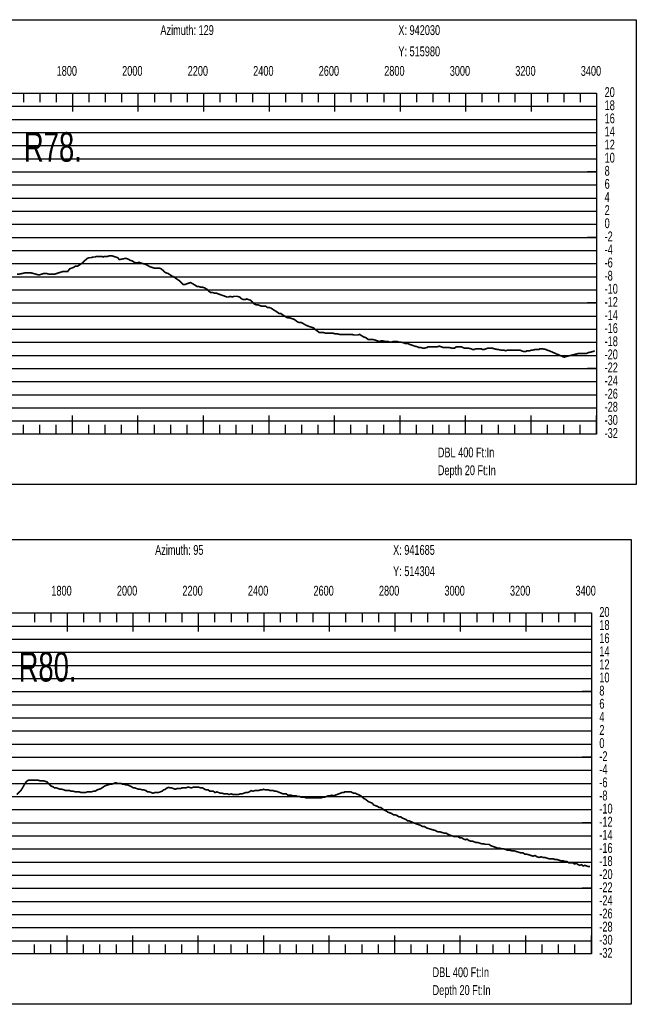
# Model space of a CAD drawing. Header units: inches. Extents: x 471865 to 538526, y 1054316 to 1102451.
# Tile 107 of 131: x 518134 to 520017, y 1080384 to 1083388. Entities that reach past the tile are written whole.
import ezdxf

# ---------------------------------------------------------------- set-up
doc = ezdxf.new("R2010")
doc.units = ezdxf.units.IN
doc.header["$MEASUREMENT"] = 0
for name, color, linetype in [('LABELS', 7, 'Continuous'), ('X_Gr1', 7, 'Continuous'), ('XSECTION', 7, 'Continuous')]:
    doc.layers.add(name, color=color, linetype=linetype)
doc.styles.get("Standard").update_dxf_attribs({"font": 'arial.ttf'})

msp = doc.modelspace()

# ---------------------------------------------------------------- linework, layer by layer
at = {"layer": 'X_Gr1', "color": 6, "linetype": 'Continuous', "lineweight": 18, "true_color": 0xff00ff, "transparency": 33554687, "const_width": 5}
for points in [[(518126.5, 1082611.9), (518133.7, 1082611.9), (518139.6, 1082613.1), (518145.4, 1082614.4), (518151.3, 1082615.6), (518152.8, 1082615.9), (518159.7, 1082615.9), (518167.1, 1082615.9), (518175.1, 1082613.9), (518182.6, 1082611.9), (518189.4, 1082609.9), (518196, 1082609.9), (518202.2, 1082611.9), (518208.6, 1082613.9), (518215.3, 1082613.9), (518222.1, 1082611.9), (518229.1, 1082611.9), (518235.7, 1082611.9), (518242.1, 1082611.9), (518248.1, 1082613.9), (518254.1, 1082615.9), (518260.6, 1082617.9), (518267.3, 1082619.9), (518274.3, 1082619.9), (518280.9, 1082619.9), (518286.9, 1082627.9), (518292.6, 1082629.9), (518298.3, 1082631.9), (518304.5, 1082635.9), (518310.8, 1082635.9), (518317.1, 1082639.9), (518323.1, 1082643.9), (518328, 1082647.9), (518332.1, 1082651.9), (518336.3, 1082655.9), (518341.2, 1082659.9), (518346.9, 1082661.9), (518352.8, 1082661.9), (518358.7, 1082663.9), (518364.3, 1082663.9), (518369.5, 1082665.9), (518374.6, 1082665.9), (518379.5, 1082665.9), (518384.5, 1082665.9), (518389.1, 1082663.9), (518393.7, 1082665.9), (518398.3, 1082665.9), (518403.2, 1082665.9), (518408.6, 1082667.9), (518414.4, 1082667.9), (518420.6, 1082665.9), (518427.1, 1082663.9), (518433.1, 1082661.9), (518438.5, 1082655.9), (518444.5, 1082657.1), (518450.4, 1082658.3), (518456.3, 1082659.5), (518458.5, 1082659.9), (518464.7, 1082657.9), (518471.4, 1082653.9), (518477.8, 1082651.9), (518483.8, 1082647.9), (518488.9, 1082645.9), (518493.6, 1082645.9), (518498.3, 1082647.9), (518503.5, 1082645.9), (518510, 1082643.9), (518517.3, 1082641.9), (518525.1, 1082637.9), (518532.6, 1082633.9), (518539.2, 1082631.9), (518545, 1082629.9), (518550.2, 1082629.9), (518555.1, 1082629.9), (518560.3, 1082629.9), (518566.2, 1082627.9), (518572.8, 1082621.9), (518579.7, 1082615.9), (518586.7, 1082613.9), (518593, 1082609.9), (518598.7, 1082605.9), (518604.1, 1082603.9), (518609.3, 1082599.9), (518615, 1082595.9), (518621.2, 1082591.9), (518627.6, 1082585.9), (518633.4, 1082579.9), (518638.5, 1082579.9), (518643.7, 1082581.9), (518649.5, 1082583.9), (518656, 1082585.9), (518663.1, 1082581.9), (518669.8, 1082577.9), (518675.8, 1082573.9), (518681.1, 1082573.9), (518686.1, 1082571.9), (518691.8, 1082571.9), (518698.3, 1082569.9), (518705.1, 1082565.9), (518711.2, 1082559.9), (518716.6, 1082555.9), (518722.1, 1082555.9), (518728, 1082553.9), (518733.9, 1082553.9), (518739.2, 1082551.9), (518744.4, 1082549.9), (518750.2, 1082547.9), (518756, 1082545.9), (518761.4, 1082543.9), (518766.4, 1082541.9), (518771.6, 1082541.9), (518777.3, 1082543.9), (518783.2, 1082541.9), (518788.2, 1082543.9), (518792.8, 1082543.9), (518798.4, 1082543.9), (518805.4, 1082541.9), (518812.3, 1082535.9), (518817.9, 1082533.9), (518822.5, 1082533.9), (518827.2, 1082535.9), (518832.8, 1082533.9), (518839.1, 1082531.9), (518845.6, 1082525.9), (518851.6, 1082519.9), (518856.9, 1082517.9), (518861.8, 1082517.9), (518867, 1082515.9), (518873, 1082513.9), (518879.3, 1082513.9), (518885.2, 1082513.9), (518890.5, 1082509.9), (518895.8, 1082509.9), (518901.5, 1082507.9), (518907.6, 1082503.9), (518913.8, 1082499.9), (518920, 1082495.9), (518925.6, 1082491.9), (518930.8, 1082491.9), (518936.4, 1082487.9), (518942.5, 1082483.9), (518948.7, 1082479.9), (518954.2, 1082477.9), (518959.5, 1082477.9), (518965.3, 1082475.9), (518971.6, 1082473.9), (518977.4, 1082469.9), (518982.3, 1082465.9), (518987.5, 1082463.9), (518994, 1082463.9), (519001.3, 1082459.9), (519007.9, 1082455.9), (519013, 1082453.9), (519018, 1082451.9), (519024, 1082449.9), (519030.7, 1082447.9), (519037.5, 1082441.9), (519043.2, 1082437.9), (519048.4, 1082433.9), (519053.8, 1082433.9), (519060, 1082433.9), (519066.6, 1082431.9), (519072.5, 1082431.9), (519077.9, 1082431.9), (519083.4, 1082431.9), (519089.4, 1082431.9), (519095.6, 1082429.9), (519101.5, 1082429.9), (519110.1, 1082427.9), (519113.2, 1082427.9), (519119.1, 1082427.9), (519124.9, 1082427.9), (519130.4, 1082427.9), (519136, 1082427.9), (519142.1, 1082427.9), (519148.3, 1082427.9), (519154.5, 1082425.9), (519160.3, 1082425.9), (519165.8, 1082425.9), (519171.5, 1082427.9), (519177.8, 1082423.9), (519184.5, 1082419.9), (519190.8, 1082417.9), (519198.8, 1082411.9), (519201.5, 1082411.9), (519207.3, 1082411.9), (519214, 1082411.9), (519220.7, 1082409.9), (519226.6, 1082407.9), (519232, 1082405.9), (519237.4, 1082407.9), (519243.7, 1082407.9), (519250.5, 1082405.9), (519259.9, 1082405.9), (519262.8, 1082403.9), (519268.5, 1082403.9), (519274.3, 1082405.9), (519280.2, 1082405.9), (519286.5, 1082405.9), (519293, 1082403.9), (519299.1, 1082403.9), (519307.6, 1082401.9), (519310.6, 1082399.9), (519319.7, 1082399.9), (519322.9, 1082397.9), (519329, 1082395.9), (519334.7, 1082393.9), (519340.1, 1082391.9), (519348.7, 1082389.9), (519351.9, 1082387.9), (519358.3, 1082387.9), (519364.5, 1082385.9), (519370.1, 1082385.9), (519378.1, 1082387.9), (519381.1, 1082389.9), (519387, 1082389.9), (519395.7, 1082389.9), (519398.4, 1082389.9), (519406.2, 1082389.9), (519409, 1082389.9), (519415.1, 1082391.9), (519421.3, 1082389.9), (519426.9, 1082387.9), (519434.5, 1082387.9), (519437.4, 1082387.9), (519443.7, 1082387.9), (519453.7, 1082385.9), (519456.6, 1082385.9), (519461.9, 1082385.9), (519466.9, 1082389.9), (519472.8, 1082389.9), (519483.2, 1082389.9), (519486.4, 1082387.9), (519492.2, 1082385.9), (519499.9, 1082385.9), (519502.9, 1082385.9), (519512.7, 1082383.9), (519515.8, 1082381.9), (519521.5, 1082381.9), (519526.9, 1082383.9), (519533, 1082383.9), (519543.4, 1082383.9), (519546.7, 1082381.9), (519552.6, 1082381.9), (519558, 1082383.9), (519563.6, 1082385.9), (519573, 1082385.9), (519576.3, 1082385.9), (519582.7, 1082383.9), (519591.7, 1082381.9), (519594.5, 1082381.9), (519603, 1082379.9), (519606.1, 1082379.9), (519612.2, 1082379.9), (519618.2, 1082377.9), (519624, 1082379.9), (519633, 1082379.9), (519636.1, 1082379.9), (519642.1, 1082379.9), (519650.6, 1082379.9), (519653.4, 1082379.9), (519662.1, 1082379.9), (519665.3, 1082377.9), (519671.5, 1082375.9), (519680.3, 1082375.9), (519683.1, 1082377.9), (519691.2, 1082377.9), (519696.7, 1082379.9), (519699.8, 1082379.9), (519709.1, 1082381.9), (519711.9, 1082381.9), (519719.5, 1082381.9), (519722.2, 1082383.9), (519728.6, 1082383.9), (519740.5, 1082381.9), (519744.1, 1082379.9), (519750.5, 1082377.9), (519756.4, 1082375.4), (519762.3, 1082372.8), (519768.2, 1082370.3), (519774.1, 1082367.7), (519780, 1082365.2), (519785.9, 1082362.7), (519791.8, 1082360.1), (519796.9, 1082357.9), (519801, 1082359.9), (519806.9, 1082361.3), (519812.8, 1082362.8), (519818.7, 1082364.2), (519824.6, 1082365.7), (519830.5, 1082367.1), (519836.4, 1082368.6), (519842, 1082369.9), (519852.5, 1082369.9), (519865.6, 1082369.9), (519868.9, 1082371.9), (519878, 1082373.9), (519885.4, 1082375.9), (519889.7, 1082377.9)], [(518125.5, 1081024), (518131.9, 1081030), (518137.9, 1081036), (518143.9, 1081046), (518149.6, 1081056), (518155.2, 1081064), (518160.9, 1081068), (518166.5, 1081068), (518172.2, 1081068), (518178, 1081068), (518183.8, 1081068), (518189.7, 1081068), (518195.5, 1081066), (518201.3, 1081066), (518207.2, 1081066), (518212.9, 1081064), (518218.4, 1081062), (518224, 1081056), (518229.6, 1081050), (518235.3, 1081048), (518241.1, 1081044), (518246.8, 1081044), (518252.5, 1081042), (518258.4, 1081040), (518263.9, 1081040), (518269.6, 1081038), (518275.4, 1081036), (518281.2, 1081036), (518286.9, 1081036), (518292.5, 1081034), (518298.2, 1081034), (518304, 1081032), (518309.9, 1081032), (518316, 1081032), (518322.1, 1081030), (518328.2, 1081030), (518334.4, 1081030), (518340.5, 1081032), (518346.6, 1081032), (518352.7, 1081032), (518358.8, 1081034), (518364.6, 1081034), (518370.4, 1081038), (518376.4, 1081040), (518382.4, 1081042), (518388.2, 1081046), (518393.8, 1081050), (518399.4, 1081052), (518405.3, 1081054), (518411, 1081056), (518416.6, 1081056), (518422.1, 1081058), (518427.4, 1081060), (518432.4, 1081058), (518437.6, 1081058), (518442.8, 1081058), (518447.5, 1081056), (518452, 1081056), (518456.7, 1081054), (518461.5, 1081054), (518466.3, 1081052), (518471, 1081050), (518475.8, 1081048), (518481, 1081044), (518486.2, 1081044), (518491.8, 1081042), (518497.4, 1081040), (518503.1, 1081040), (518508.8, 1081038), (518514.1, 1081038), (518519.4, 1081036), (518524.7, 1081032), (518530.1, 1081032), (518535.8, 1081030), (518541.3, 1081028), (518546.9, 1081030), (518552.5, 1081030), (518557.8, 1081030), (518563.3, 1081032), (518568.5, 1081034), (518573.6, 1081038), (518578.7, 1081040), (518583.8, 1081044), (518588.9, 1081046), (518593.9, 1081044), (518598.9, 1081044), (518604, 1081042), (518609.1, 1081040), (518614.2, 1081042), (518619.3, 1081042), (518624.4, 1081042), (518629.6, 1081044), (518635.1, 1081044), (518640.7, 1081044), (518646.3, 1081046), (518652, 1081046), (518657.7, 1081044), (518663.5, 1081046), (518669.6, 1081046), (518675.5, 1081046), (518681.3, 1081046), (518687.2, 1081044), (518693.2, 1081044), (518698.9, 1081040), (518704.2, 1081038), (518709.6, 1081038), (518714.9, 1081034), (518720, 1081034), (518725.3, 1081034), (518730.6, 1081030), (518736, 1081032), (518741.7, 1081030), (518747.2, 1081028), (518752.6, 1081028), (518757.9, 1081026), (518763, 1081026), (518768.4, 1081026), (518773.7, 1081024), (518779.5, 1081026), (518785.3, 1081024), (518790.9, 1081024), (518796.6, 1081024), (518802.1, 1081024), (518807.7, 1081026), (518813.2, 1081026), (518818.6, 1081028), (518824, 1081030), (518829.5, 1081030), (518835.1, 1081032), (518840.8, 1081036), (518846.4, 1081034), (518852.1, 1081036), (518857.9, 1081036), (518863.4, 1081036), (518868.5, 1081038), (518873.7, 1081038), (518879, 1081040), (518884.1, 1081038), (518889.2, 1081038), (518894.1, 1081038), (518898.9, 1081036), (518903.5, 1081036), (518908.1, 1081036), (518913, 1081034), (518918, 1081034), (518923.1, 1081032), (518928, 1081030), (518933.2, 1081028), (518938.3, 1081026), (518943.1, 1081026), (518947.9, 1081026), (518952.8, 1081022), (518957.6, 1081022), (518962.8, 1081022), (518967.9, 1081020), (518972.9, 1081020), (518978, 1081020), (518983, 1081018), (518988.1, 1081018), (518993.3, 1081016), (518998.1, 1081016), (519003, 1081016), (519008, 1081014), (519013, 1081014), (519018.1, 1081014), (519023.3, 1081014), (519028.4, 1081014), (519033.5, 1081014), (519038.8, 1081014), (519044.2, 1081014), (519049.6, 1081014), (519054.9, 1081014), (519060.2, 1081016), (519065.5, 1081016), (519070.8, 1081018), (519076.2, 1081020), (519081.7, 1081020), (519087, 1081022), (519092.2, 1081020), (519097.6, 1081022), (519103.1, 1081024), (519108.3, 1081026), (519113.3, 1081028), (519118.6, 1081030), (519123.2, 1081030), (519126.8, 1081032), (519137.6, 1081032), (519141.5, 1081032), (519145.4, 1081032), (519149.5, 1081030), (519153.7, 1081028), (519158.2, 1081028), (519162.8, 1081026), (519167.2, 1081024), (519171.5, 1081022), (519175.7, 1081020), (519180.1, 1081016), (519184.6, 1081012), (519189.1, 1081010), (519194.1, 1081006), (519199.3, 1081002), (519204.5, 1081000), (519209.8, 1080998), (519215.1, 1080992), (519220.6, 1080990), (519226.2, 1080988), (519231.7, 1080984), (519237, 1080984), (519242.3, 1080980), (519247.6, 1080976), (519253, 1080974), (519258.5, 1080970), (519264.1, 1080968), (519269.8, 1080966), (519275.2, 1080962), (519280.6, 1080962), (519286.1, 1080960), (519291.7, 1080956), (519297.2, 1080956), (519302.7, 1080952), (519308, 1080950), (519313.1, 1080948), (519318, 1080944), (519322.5, 1080944), (519326.8, 1080942), (519331.3, 1080940), (519336.1, 1080938), (519341.3, 1080936), (519346.6, 1080934), (519352.3, 1080932), (519358.1, 1080930), (519364.2, 1080926), (519370.4, 1080926), (519376.6, 1080922), (519383, 1080920), (519389.7, 1080918), (519396.7, 1080916), (519403.6, 1080914), (519410.6, 1080910), (519417.5, 1080910), (519424.2, 1080908), (519430.5, 1080906), (519436.6, 1080906), (519442.6, 1080902), (519448.3, 1080900), (519454.1, 1080898), (519459.9, 1080896), (519465.6, 1080896), (519471.7, 1080896), (519477.8, 1080892), (519483.7, 1080892), (519489.6, 1080888), (519494.7, 1080886), (519499.7, 1080888), (519504.8, 1080884), (519510, 1080882), (519515.4, 1080882), (519520.8, 1080880), (519526.2, 1080878), (519531.9, 1080878), (519537.8, 1080876), (519543.7, 1080874), (519549.7, 1080874), (519555.6, 1080872), (519561.1, 1080872), (519566.7, 1080872), (519572.4, 1080868), (519577.8, 1080866), (519583.5, 1080864), (519589.1, 1080862), (519594.9, 1080860), (519601.1, 1080860), (519607, 1080858), (519612.6, 1080858), (519618.5, 1080856), (519624.6, 1080854), (519630.8, 1080854), (519637.3, 1080852), (519643.9, 1080852), (519650.6, 1080850), (519657.4, 1080848), (519664, 1080846), (519670.4, 1080846), (519676.5, 1080842), (519682.5, 1080842), (519688.8, 1080840), (519695.2, 1080838), (519701.2, 1080836), (519707.2, 1080838), (519713.4, 1080834), (519719.6, 1080832), (519725.8, 1080834), (519731.7, 1080832), (519737.6, 1080832), (519743.7, 1080830), (519749.9, 1080828), (519755.9, 1080828), (519761.8, 1080828), (519767.8, 1080826), (519773.8, 1080826), (519779.9, 1080824), (519786.1, 1080822), (519792, 1080822), (519798, 1080820), (519804.1, 1080820), (519810.3, 1080816), (519816.4, 1080816), (519822.3, 1080816), (519828, 1080812), (519833.4, 1080814), (519839, 1080810), (519844.2, 1080808), (519849.3, 1080810), (519854.5, 1080806), (519859.6, 1080808), (519865.1, 1080806), (519870.3, 1080804), (519875.4, 1080804)]]:
    msp.add_lwpolyline(points, dxfattribs=at)
at = {"layer": 'XSECTION', "color": 18, "linetype": 'Continuous', "true_color": 0x000000}
for points in [[(516374.2, 1083387.9), (520016.6, 1083387.9), (520016.6, 1081969.9), (516374.2, 1081969.9), (516374.2, 1083387.9)], [(516495.4, 1083163.9), (519895.4, 1083163.9), (519895.4, 1082123.9), (516495.4, 1082123.9), (516495.4, 1083163.9)], [(518145.4, 1083163.9), (518145.4, 1083135.9)], [(518195.4, 1083163.9), (518195.4, 1083135.9)], [(518245.4, 1083163.9), (518245.4, 1083135.9)], [(518295.4, 1083163.9), (518295.4, 1083107.5)], [(518295.4, 1083163.9), (518295.4, 1083135.9)], [(518345.4, 1083163.9), (518345.4, 1083135.9)], [(518395.4, 1083163.9), (518395.4, 1083135.9)], [(518445.4, 1083163.9), (518445.4, 1083135.9)], [(518495.4, 1083163.9), (518495.4, 1083107.5)], [(518495.4, 1083163.9), (518495.4, 1083135.9)], [(518545.4, 1083163.9), (518545.4, 1083135.9)], [(518595.4, 1083163.9), (518595.4, 1083135.9)], [(518645.4, 1083163.9), (518645.4, 1083135.9)], [(518695.4, 1083163.9), (518695.4, 1083107.5)], [(518695.4, 1083163.9), (518695.4, 1083135.9)], [(518745.4, 1083163.9), (518745.4, 1083135.9)], [(518795.4, 1083163.9), (518795.4, 1083135.9)], [(518845.4, 1083163.9), (518845.4, 1083135.9)], [(518895.4, 1083163.9), (518895.4, 1083107.5)], [(518895.4, 1083163.9), (518895.4, 1083135.9)], [(518945.4, 1083163.9), (518945.4, 1083135.9)], [(518995.4, 1083163.9), (518995.4, 1083135.9)], [(519045.4, 1083163.9), (519045.4, 1083135.9)], [(519095.4, 1083163.9), (519095.4, 1083107.5)], [(519095.4, 1083163.9), (519095.4, 1083135.9)], [(519145.4, 1083163.9), (519145.4, 1083135.9)], [(519195.4, 1083163.9), (519195.4, 1083135.9)], [(519245.4, 1083163.9), (519245.4, 1083135.9)], [(519295.4, 1083163.9), (519295.4, 1083107.5)], [(519295.4, 1083163.9), (519295.4, 1083135.9)], [(519345.4, 1083163.9), (519345.4, 1083135.9)], [(519395.4, 1083163.9), (519395.4, 1083135.9)], [(519445.4, 1083163.9), (519445.4, 1083135.9)], [(519495.4, 1083163.9), (519495.4, 1083107.5)], [(519495.4, 1083163.9), (519495.4, 1083135.9)], [(519545.4, 1083163.9), (519545.4, 1083135.9)], [(519595.4, 1083163.9), (519595.4, 1083135.9)], [(519645.4, 1083163.9), (519645.4, 1083135.9)], [(519695.4, 1083163.9), (519695.4, 1083107.5)], [(519695.4, 1083163.9), (519695.4, 1083135.9)], [(519745.4, 1083163.9), (519745.4, 1083135.9)], [(519795.4, 1083163.9), (519795.4, 1083135.9)], [(519845.4, 1083163.9), (519845.4, 1083135.9)], [(519895.4, 1083163.9), (519895.4, 1083107.5)], [(519895.4, 1083163.9), (519895.4, 1083135.9)], [(519895.4, 1082923.9), (519867.4, 1082923.9)], [(519895.4, 1082723.9), (519867.4, 1082723.9)], [(519895.4, 1082523.9), (519867.4, 1082523.9)], [(519895.4, 1082323.9), (519867.4, 1082323.9)], [(518295.4, 1082123.9), (518295.4, 1082180.3)], [(518495.4, 1082123.9), (518495.4, 1082180.3)], [(518695.4, 1082123.9), (518695.4, 1082180.3)], [(518895.4, 1082123.9), (518895.4, 1082180.3)], [(519095.4, 1082123.9), (519095.4, 1082180.3)], [(519295.4, 1082123.9), (519295.4, 1082180.3)], [(519495.4, 1082123.9), (519495.4, 1082180.3)], [(519695.4, 1082123.9), (519695.4, 1082180.3)], [(519895.4, 1082123.9), (519895.4, 1082180.3)], [(518145.4, 1082123.9), (518145.4, 1082151.9)], [(518195.4, 1082123.9), (518195.4, 1082151.9)], [(518245.4, 1082123.9), (518245.4, 1082151.9)], [(518295.4, 1082123.9), (518295.4, 1082151.9)], [(518345.4, 1082123.9), (518345.4, 1082151.9)], [(518395.4, 1082123.9), (518395.4, 1082151.9)], [(518445.4, 1082123.9), (518445.4, 1082151.9)], [(518495.4, 1082123.9), (518495.4, 1082151.9)], [(518545.4, 1082123.9), (518545.4, 1082151.9)], [(518595.4, 1082123.9), (518595.4, 1082151.9)], [(518645.4, 1082123.9), (518645.4, 1082151.9)], [(518695.4, 1082123.9), (518695.4, 1082151.9)], [(518745.4, 1082123.9), (518745.4, 1082151.9)], [(518795.4, 1082123.9), (518795.4, 1082151.9)], [(518845.4, 1082123.9), (518845.4, 1082151.9)], [(518895.4, 1082123.9), (518895.4, 1082151.9)], [(518945.4, 1082123.9), (518945.4, 1082151.9)], [(518995.4, 1082123.9), (518995.4, 1082151.9)], [(519045.4, 1082123.9), (519045.4, 1082151.9)], [(519095.4, 1082123.9), (519095.4, 1082151.9)], [(519145.4, 1082123.9), (519145.4, 1082151.9)], [(519195.4, 1082123.9), (519195.4, 1082151.9)], [(519245.4, 1082123.9), (519245.4, 1082151.9)], [(519295.4, 1082123.9), (519295.4, 1082151.9)], [(519345.4, 1082123.9), (519345.4, 1082151.9)], [(519395.4, 1082123.9), (519395.4, 1082151.9)], [(519445.4, 1082123.9), (519445.4, 1082151.9)], [(519495.4, 1082123.9), (519495.4, 1082151.9)], [(519545.4, 1082123.9), (519545.4, 1082151.9)], [(519595.4, 1082123.9), (519595.4, 1082151.9)], [(519645.4, 1082123.9), (519645.4, 1082151.9)], [(519695.4, 1082123.9), (519695.4, 1082151.9)], [(519745.4, 1082123.9), (519745.4, 1082151.9)], [(519795.4, 1082123.9), (519795.4, 1082151.9)], [(519845.4, 1082123.9), (519845.4, 1082151.9)], [(519895.4, 1082123.9), (519895.4, 1082151.9)], [(516358.1, 1081802), (520000.5, 1081802), (520000.5, 1080384), (516358.1, 1080384), (516358.1, 1081802)], [(516479.3, 1081578), (519879.3, 1081578), (519879.3, 1080538), (516479.3, 1080538), (516479.3, 1081578)], [(518179.3, 1081578), (518179.3, 1081550)], [(518229.3, 1081578), (518229.3, 1081550)], [(518279.3, 1081578), (518279.3, 1081521.6)], [(518279.3, 1081578), (518279.3, 1081550)], [(518329.3, 1081578), (518329.3, 1081550)], [(518379.3, 1081578), (518379.3, 1081550)], [(518429.3, 1081578), (518429.3, 1081550)], [(518479.3, 1081578), (518479.3, 1081521.6)], [(518479.3, 1081578), (518479.3, 1081550)], [(518529.3, 1081578), (518529.3, 1081550)], [(518579.3, 1081578), (518579.3, 1081550)], [(518629.3, 1081578), (518629.3, 1081550)], [(518679.3, 1081578), (518679.3, 1081521.6)], [(518679.3, 1081578), (518679.3, 1081550)], [(518729.3, 1081578), (518729.3, 1081550)], [(518779.3, 1081578), (518779.3, 1081550)], [(518829.3, 1081578), (518829.3, 1081550)], [(518879.3, 1081578), (518879.3, 1081521.6)], [(518879.3, 1081578), (518879.3, 1081550)], [(518929.3, 1081578), (518929.3, 1081550)], [(518979.3, 1081578), (518979.3, 1081550)], [(519029.3, 1081578), (519029.3, 1081550)], [(519079.3, 1081578), (519079.3, 1081521.6)], [(519079.3, 1081578), (519079.3, 1081550)], [(519129.3, 1081578), (519129.3, 1081550)], [(519179.3, 1081578), (519179.3, 1081550)], [(519229.3, 1081578), (519229.3, 1081550)], [(519279.3, 1081578), (519279.3, 1081521.6)], [(519279.3, 1081578), (519279.3, 1081550)], [(519329.3, 1081578), (519329.3, 1081550)], [(519379.3, 1081578), (519379.3, 1081550)], [(519429.3, 1081578), (519429.3, 1081550)], [(519479.3, 1081578), (519479.3, 1081521.6)], [(519479.3, 1081578), (519479.3, 1081550)], [(519529.3, 1081578), (519529.3, 1081550)], [(519579.3, 1081578), (519579.3, 1081550)], [(519629.3, 1081578), (519629.3, 1081550)], [(519679.3, 1081578), (519679.3, 1081521.6)], [(519679.3, 1081578), (519679.3, 1081550)], [(519729.3, 1081578), (519729.3, 1081550)], [(519779.3, 1081578), (519779.3, 1081550)], [(519829.3, 1081578), (519829.3, 1081550)], [(519879.3, 1081578), (519879.3, 1081521.6)], [(519879.3, 1081578), (519879.3, 1081550)], [(519879.3, 1081338), (519851.3, 1081338)], [(519879.3, 1081138), (519851.3, 1081138)], [(519879.3, 1080938), (519851.3, 1080938)], [(519879.3, 1080738), (519851.3, 1080738)], [(518279.3, 1080538), (518279.3, 1080594.4)], [(518479.3, 1080538), (518479.3, 1080594.4)], [(518679.3, 1080538), (518679.3, 1080594.4)], [(518879.3, 1080538), (518879.3, 1080594.4)], [(519079.3, 1080538), (519079.3, 1080594.4)], [(519279.3, 1080538), (519279.3, 1080594.4)], [(519479.3, 1080538), (519479.3, 1080594.4)], [(519679.3, 1080538), (519679.3, 1080594.4)], [(519879.3, 1080538), (519879.3, 1080594.4)], [(518179.3, 1080538), (518179.3, 1080566)], [(518229.3, 1080538), (518229.3, 1080566)], [(518279.3, 1080538), (518279.3, 1080566)], [(518329.3, 1080538), (518329.3, 1080566)], [(518379.3, 1080538), (518379.3, 1080566)], [(518429.3, 1080538), (518429.3, 1080566)], [(518479.3, 1080538), (518479.3, 1080566)], [(518529.3, 1080538), (518529.3, 1080566)], [(518579.3, 1080538), (518579.3, 1080566)], [(518629.3, 1080538), (518629.3, 1080566)], [(518679.3, 1080538), (518679.3, 1080566)], [(518729.3, 1080538), (518729.3, 1080566)], [(518779.3, 1080538), (518779.3, 1080566)], [(518829.3, 1080538), (518829.3, 1080566)], [(518879.3, 1080538), (518879.3, 1080566)], [(518929.3, 1080538), (518929.3, 1080566)], [(518979.3, 1080538), (518979.3, 1080566)], [(519029.3, 1080538), (519029.3, 1080566)], [(519079.3, 1080538), (519079.3, 1080566)], [(519129.3, 1080538), (519129.3, 1080566)], [(519179.3, 1080538), (519179.3, 1080566)], [(519229.3, 1080538), (519229.3, 1080566)], [(519279.3, 1080538), (519279.3, 1080566)], [(519329.3, 1080538), (519329.3, 1080566)], [(519379.3, 1080538), (519379.3, 1080566)], [(519429.3, 1080538), (519429.3, 1080566)], [(519479.3, 1080538), (519479.3, 1080566)], [(519529.3, 1080538), (519529.3, 1080566)], [(519579.3, 1080538), (519579.3, 1080566)], [(519629.3, 1080538), (519629.3, 1080566)], [(519679.3, 1080538), (519679.3, 1080566)], [(519729.3, 1080538), (519729.3, 1080566)], [(519779.3, 1080538), (519779.3, 1080566)], [(519829.3, 1080538), (519829.3, 1080566)], [(519879.3, 1080538), (519879.3, 1080566)]]:
    msp.add_lwpolyline(points, dxfattribs=at)
at = {"layer": 'XSECTION', "color": 18, "true_color": 0x000000}
for points in [[(516495.4, 1083123.9), (519895.4, 1083123.9)], [(516495.4, 1083083.9), (519895.4, 1083083.9)], [(516495.4, 1083043.9), (519895.4, 1083043.9)], [(516495.4, 1083003.9), (519895.4, 1083003.9)], [(516495.4, 1082963.9), (519895.4, 1082963.9)], [(516495.4, 1082923.9), (519895.4, 1082923.9)], [(516495.4, 1082883.9), (519895.4, 1082883.9)], [(516495.4, 1082843.9), (519895.4, 1082843.9)], [(516495.4, 1082803.9), (519895.4, 1082803.9)], [(516495.4, 1082763.9), (519895.4, 1082763.9)], [(516495.4, 1082723.9), (519895.4, 1082723.9)], [(516495.4, 1082683.9), (519895.4, 1082683.9)], [(516495.4, 1082643.9), (519895.4, 1082643.9)], [(516495.4, 1082603.9), (519895.4, 1082603.9)], [(516495.4, 1082563.9), (519895.4, 1082563.9)], [(516495.4, 1082523.9), (519895.4, 1082523.9)], [(516495.4, 1082483.9), (519895.4, 1082483.9)], [(516495.4, 1082443.9), (519895.4, 1082443.9)], [(516495.4, 1082403.9), (519895.4, 1082403.9)], [(516495.4, 1082363.9), (519895.4, 1082363.9)], [(516495.4, 1082323.9), (519895.4, 1082323.9)], [(516495.4, 1082283.9), (519895.4, 1082283.9)], [(516495.4, 1082243.9), (519895.4, 1082243.9)], [(516495.4, 1082203.9), (519895.4, 1082203.9)], [(516495.4, 1082163.9), (519895.4, 1082163.9)], [(516479.3, 1081538), (519879.3, 1081538)], [(516479.3, 1081498), (519879.3, 1081498)], [(516479.3, 1081458), (519879.3, 1081458)], [(516479.3, 1081418), (519879.3, 1081418)], [(516479.3, 1081378), (519879.3, 1081378)], [(516479.3, 1081338), (519879.3, 1081338)], [(516479.3, 1081298), (519879.3, 1081298)], [(516479.3, 1081258), (519879.3, 1081258)], [(516479.3, 1081218), (519879.3, 1081218)], [(516479.3, 1081178), (519879.3, 1081178)], [(516479.3, 1081138), (519879.3, 1081138)], [(516479.3, 1081098), (519879.3, 1081098)], [(516479.3, 1081058), (519879.3, 1081058)], [(516479.3, 1081018), (519879.3, 1081018)], [(516479.3, 1080978), (519879.3, 1080978)], [(516479.3, 1080938), (519879.3, 1080938)], [(516479.3, 1080898), (519879.3, 1080898)], [(516479.3, 1080858), (519879.3, 1080858)], [(516479.3, 1080818), (519879.3, 1080818)], [(516479.3, 1080778), (519879.3, 1080778)], [(516479.3, 1080738), (519879.3, 1080738)], [(516479.3, 1080698), (519879.3, 1080698)], [(516479.3, 1080658), (519879.3, 1080658)], [(516479.3, 1080618), (519879.3, 1080618)], [(516479.3, 1080578), (519879.3, 1080578)]]:
    msp.add_lwpolyline(points, dxfattribs=at)

# ---------------------------------------------------------------- texts
at = {"layer": 'LABELS', "color": 18, "true_color": 0x000000, "width": 0.666667}
for s, height, p in [('Azimuth: 129', 30, (518563.8, 1083341.1)), ('X: 942030', 30, (519290.2, 1083341.1)), ('Y: 515980', 30, (519290.2, 1083276.3)), ('1800', 30, (518247, 1083216.7)), ('2000', 30, (518447, 1083216.7)), ('2200', 30, (518647, 1083216.7)), ('2400', 30, (518847, 1083216.7)), ('2600', 30, (519047, 1083216.7)), ('2800', 30, (519247, 1083216.7)), ('3000', 30, (519447, 1083216.7)), ('3200', 30, (519647, 1083216.7)), ('3400', 30, (519847, 1083216.7)), ('20', 30, (519919.8, 1083151.9)), ('18', 30, (519919.8, 1083111.9)), ('16', 30, (519919.8, 1083071.9)), ('R78.', 90, (518147, 1082954.7)), ('14', 30, (519919.8, 1083031.9)), ('12', 30, (519919.8, 1082991.9)), ('10', 30, (519919.8, 1082951.9)), ('8', 30, (519919.8, 1082911.9)), ('6', 30, (519919.8, 1082871.9)), ('4', 30, (519919.8, 1082831.9)), ('2', 30, (519919.8, 1082791.9)), ('0', 30, (519919.8, 1082751.9)), ('-2', 30, (519919.8, 1082711.9)), ('-4', 30, (519919.8, 1082671.9)), ('-6', 30, (519919.8, 1082631.9)), ('-8', 30, (519919.8, 1082591.9)), ('-10', 30, (519919.8, 1082551.9)), ('-12', 30, (519919.8, 1082511.9)), ('-14', 30, (519919.8, 1082471.9)), ('-16', 30, (519919.8, 1082431.9)), ('-18', 30, (519919.8, 1082391.9)), ('-20', 30, (519919.8, 1082351.9)), ('-22', 30, (519919.8, 1082311.9)), ('-24', 30, (519919.8, 1082271.9)), ('-26', 30, (519919.8, 1082231.9)), ('-28', 30, (519919.8, 1082191.9)), ('-30', 30, (519919.8, 1082151.9)), ('-32', 30, (519919.8, 1082111.9)), ('DBL 400 Ft:In', 30, (519410.6, 1082052.7)), ('Depth 20 Ft:In', 30, (519410.6, 1081998.3)), ('Azimuth: 95', 30, (518547.7, 1081755.2)), ('X: 941685', 30, (519274.1, 1081755.2)), ('Y: 514304', 30, (519274.1, 1081690.4)), ('1800', 30, (518230.9, 1081630.8)), ('2000', 30, (518430.9, 1081630.8)), ('2200', 30, (518630.9, 1081630.8)), ('2400', 30, (518830.9, 1081630.8)), ('2600', 30, (519030.9, 1081630.8)), ('2800', 30, (519230.9, 1081630.8)), ('3000', 30, (519430.9, 1081630.8)), ('3200', 30, (519630.9, 1081630.8)), ('3400', 30, (519830.9, 1081630.8)), ('20', 30, (519903.7, 1081566)), ('18', 30, (519903.7, 1081526)), ('16', 30, (519903.7, 1081486)), ('R80.', 90, (518130.9, 1081368.8)), ('14', 30, (519903.7, 1081446)), ('12', 30, (519903.7, 1081406)), ('10', 30, (519903.7, 1081366)), ('8', 30, (519903.7, 1081326)), ('6', 30, (519903.7, 1081286)), ('4', 30, (519903.7, 1081246)), ('2', 30, (519903.7, 1081206)), ('0', 30, (519903.7, 1081166)), ('-2', 30, (519903.7, 1081126)), ('-4', 30, (519903.7, 1081086)), ('-6', 30, (519903.7, 1081046)), ('-8', 30, (519903.7, 1081006)), ('-10', 30, (519903.7, 1080966)), ('-12', 30, (519903.7, 1080926)), ('-14', 30, (519903.7, 1080886)), ('-16', 30, (519903.7, 1080846)), ('-18', 30, (519903.7, 1080806)), ('-20', 30, (519903.7, 1080766)), ('-22', 30, (519903.7, 1080726)), ('-24', 30, (519903.7, 1080686)), ('-26', 30, (519903.7, 1080646)), ('-28', 30, (519903.7, 1080606)), ('-30', 30, (519903.7, 1080566)), ('-32', 30, (519903.7, 1080526)), ('DBL 400 Ft:In', 30, (519394.5, 1080466.8)), ('Depth 20 Ft:In', 30, (519394.5, 1080412.4))]:
    msp.add_text(s, height=height, dxfattribs=at).set_placement(p)

doc.saveas('drawing.dxf')
